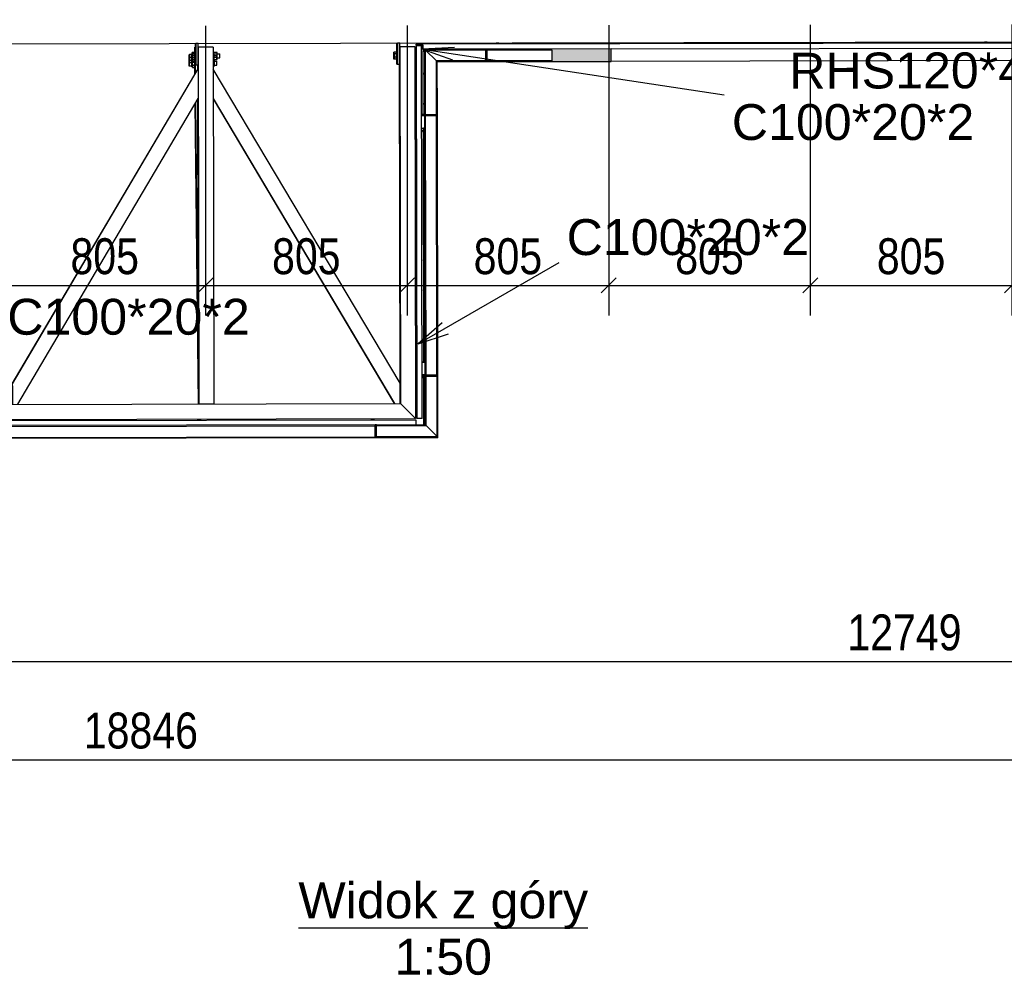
# Model space of a CAD drawing. Header units: millimetres. Extents: x -32861 to 254386, y 0 to 15445.
# Tile 44 of 67: x 151575 to 155506, y 2406 to 6222. Entities that reach past the tile are written whole.
import ezdxf

# ---------------------------------------------------------------- set-up
doc = ezdxf.new("R2010")
doc.units = ezdxf.units.MM
doc.styles.add('Arial', font='ARIAL.TTF', dxfattribs={"height": 0.2})
doc.styles.add('Arial Narrow', font='ARIALN.TTF', dxfattribs={"height": 0.2})

# ---------------------------------------------------------------- blocks, each defined once
blk = doc.blocks.new('Unknown-13 - 21672')
at = {"color": 5}
blk.add_line((152687.9, 2596), (153844.1, 2596), dxfattribs=at)
at = {"color": 5, "style": 'Arial'}
for s, height, p in [('Widok z góry', 143.262, (152687.9, 2633.5)), ('1:50', 143.26, (153071.3, 2408.5))]:
    blk.add_text(s, height=height, dxfattribs=at).set_placement(p)
blk = doc.blocks.new('Bolt-68150 - 21672')
at = {"color": 7}
for p, q in [((153185.4, 4857.2), (153186.5, 4857.2)), ((153185.4, 4854.2), (153185.4, 4857.2)), ((153186.5, 4857.2), (153188.4, 4857.2)), ((153186.5, 4854.2), (153186.5, 4857.2)), ((153185.6, 4791.2), (153185.6, 4794.2)), ((153185.6, 4791.2), (153186.6, 4791.2)), ((153186.6, 4791.2), (153186.6, 4794.2)), ((153186.6, 4791.2), (153188.5, 4791.2))]:
    blk.add_line(p, q, dxfattribs=at)
blk = doc.blocks.new('Part-67808 - 21672')
at = {"color": 7}
for p, q in [((153158.3, 6119.1), (153179.5, 6119.2)), ((153161, 4629.1), (153158.3, 6119.1)), ((153162.3, 4629.1), (153159.5, 6119.1)), ((153182.3, 4629.2), (153179.5, 6119.2)), ((153182.3, 4629.2), (153161, 4629.1))]:
    blk.add_line(p, q, dxfattribs=at)
blk = doc.blocks.new('Part-67657 - 21672')
at = {"color": 7}
for p, q in [((153081.5, 6044), (153081.3, 6129)), ((153092.9, 6129), (153082.9, 6129)), ((153082.9, 6129), (153083, 6044)), ((153093, 6044), (153092.9, 6129)), ((153081.5, 6044), (153093, 6044))]:
    blk.add_line(p, q, dxfattribs=at)
blk = doc.blocks.new('Part-67699 - 21672')
at = {"color": 7}
for p, q in [((152979.1, 4623.8), (152979.1, 4628.8)), ((152980.7, 4628.8), (152990.7, 4628.8)), ((152980.7, 4623.8), (152980.7, 4628.8)), ((152990.7, 4623.8), (152990.7, 4628.8))]:
    blk.add_line(p, q, dxfattribs=at)
blk = doc.blocks.new('Part-68184 - 21672')
at = {"color": 7}
for p, q in [((153186.3, 6008.2), (153191.7, 6008.2)), ((153186.3, 6005.2), (153186.3, 6008.2)), ((153191.7, 6005.2), (153186.3, 6005.2))]:
    blk.add_line(p, q, dxfattribs=at)
blk = doc.blocks.new('Part-67780 - 21672')
at = {"color": 7}
for p, q in [((153180, 5839.2), (153192.1, 5839.2)), ((153192.1, 5839.2), (153192.1, 5789.2)), ((153180.1, 5789.2), (153192.1, 5789.2))]:
    blk.add_line(p, q, dxfattribs=at)
blk = doc.blocks.new('Part-67797 - 21672')
at = {"color": 7}
for p, q in [((153187.2, 5503.2), (153192.7, 5503.2)), ((153187.2, 5500.2), (153187.2, 5503.2)), ((153192.7, 5500.2), (153187.2, 5500.2))]:
    blk.add_line(p, q, dxfattribs=at)
blk = doc.blocks.new('Part-67793 - 21672')
at = {"color": 7}
for p, q in [((153188.1, 5023.2), (153193.6, 5023.2)), ((153188.1, 5020.2), (153188.1, 5023.2)), ((153193.6, 5020.2), (153188.1, 5020.2))]:
    blk.add_line(p, q, dxfattribs=at)
blk = doc.blocks.new('Part-68204 - 21672')
for points in [[(153195.6, 5844.2), (153195.1, 6101.2), (153192.1, 6104.2), (153192.6, 5844.2)], [(153242.6, 5844.3), (153242.2, 6054.3), (153239.2, 6057.3), (153239.6, 5844.3)]]:
    blk.add_hatch(color=6).paths.add_polyline_path(points)
at = {"color": 7}
for p, q in [((153191.6, 6104.2), (153192.1, 6104.2)), ((153191.6, 6104.2), (153192, 5844.2)), ((153192.1, 6104.2), (153195.1, 6101.2)), ((153192.6, 5844.2), (153192.1, 6104.2)), ((153195.6, 5844.2), (153195.1, 6101.2)), ((153195.1, 6100.7), (153238.7, 6057.3)), ((153238.7, 6057.3), (153239.2, 6057.3)), ((153239.1, 5844.3), (153238.7, 6057.3)), ((153239.6, 5844.3), (153239.2, 6057.3)), ((153242.2, 6054.3), (153239.2, 6057.3)), ((153242.6, 5844.3), (153242.2, 6054.3)), ((153192, 5844.2), (153192.6, 5844.2)), ((153195.6, 5844.2), (153192.6, 5844.2)), ((153239.6, 5844.3), (153242.6, 5844.3))]:
    blk.add_line(p, q, dxfattribs=at)
blk = doc.blocks.new('Part-68203 - 21672')
for points in [[(153437, 6104.7), (153192.1, 6104.2), (153195.1, 6101.2), (153437, 6101.7)], [(153437.1, 6057.7), (153239.2, 6057.3), (153242.2, 6054.3), (153437.1, 6054.7)]]:
    blk.add_hatch(color=6).paths.add_polyline_path(points)
at = {"color": 7}
for p, q in [((153191.6, 6104.2), (153192.1, 6104.2)), ((153437, 6104.7), (153192.1, 6104.2)), ((153192.1, 6104.2), (153195.1, 6101.2)), ((153195.1, 6101.2), (153437, 6101.7)), ((153238.7, 6057.3), (153195.1, 6100.7)), ((153436.6, 6057.7), (153436.5, 6101.7)), ((153437, 6101.7), (153437, 6104.7)), ((153239.2, 6057.3), (153238.7, 6057.3)), ((153437.1, 6057.7), (153239.2, 6057.3)), ((153239.2, 6057.3), (153242.2, 6054.3)), ((153242.2, 6054.3), (153437.1, 6054.7)), ((153437.1, 6054.7), (153437.1, 6057.7))]:
    blk.add_line(p, q, dxfattribs=at)
blk = doc.blocks.new('Bolt-67673 - 21672')
at = {"color": 7}
for p, q in [((152251.8, 6059.9), (152252, 6060.8)), ((152251.8, 6047.5), (152251.8, 6059.9)), ((152252, 6060.8), (152252.3, 6060.8)), ((152252, 6060.8), (152252.1, 6049.3)), ((152252.2, 6082.1), (152252.4, 6083)), ((152252.2, 6069.7), (152252.2, 6082.1)), ((152252.3, 6058.2), (152252.2, 6069.7)), ((152252.5, 6059.1), (152252.3, 6058.2)), ((152262.3, 6058.2), (152252.3, 6058.2)), ((152262.4, 6083), (152252.4, 6083)), ((152252.4, 6083), (152252.5, 6071.5)), ((152262.5, 6071.5), (152252.5, 6071.5)), ((152252.5, 6071.5), (152252.5, 6059.1)), ((152262.5, 6059.1), (152252.5, 6059.1)), ((152262.1, 6049.3), (152262, 6058.2)), ((152262.1, 6058.2), (152262.1, 6056.7)), ((152262.1, 6056.7), (152262.1, 6049.4)), ((152262.2, 6083.1), (152262.3, 6085.6)), ((152262.2, 6083), (152262.2, 6083.1)), ((152262.3, 6085.6), (152262.4, 6084.1)), ((152262.3, 6085.6), (152265.3, 6085.6)), ((152262.5, 6059.1), (152262.3, 6058.2)), ((152262.3, 6057.2), (152262.3, 6058.2)), ((152262.4, 6055.6), (152262.3, 6057.2)), ((152262.4, 6084.1), (152262.5, 6078.9)), ((152262.5, 6071.5), (152262.4, 6083)), ((152262.5, 6058.1), (152262.4, 6055.6)), ((152262.4, 6055.6), (152265.4, 6055.7)), ((152262.5, 6078.9), (152262.5, 6071.6)), ((152262.5, 6071.6), (152262.5, 6064)), ((152262.5, 6059.1), (152262.5, 6071.5)), ((152262.5, 6064), (152262.5, 6058.1)), ((152265.1, 6049.4), (152265.1, 6055.7)), ((152265.2, 6086.8), (152265.2, 6088.3)), ((152265.2, 6088.3), (152275.2, 6088.3)), ((152265.2, 6085.6), (152265.2, 6086.8)), ((152265.3, 6088.3), (152265.3, 6086.8)), ((152265.3, 6086.8), (152265.3, 6085.1)), ((152265.4, 6084.1), (152265.3, 6085.6)), ((152265.5, 6078.9), (152265.4, 6084.1)), ((152265.4, 6055.7), (152265.5, 6058.1)), ((152265.4, 6056.4), (152274.9, 6056.4)), ((152265.4, 6054.4), (152265.4, 6055.7)), ((152265.4, 6053), (152265.4, 6054.4)), ((152265.5, 6071.6), (152265.5, 6078.9)), ((152265.5, 6078.6), (152275.3, 6078.6)), ((152265.5, 6064), (152265.5, 6071.6)), ((152265.5, 6066.4), (152265.5, 6064.1)), ((152265.5, 6064.1), (152265.5, 6060.4)), ((152265.5, 6058.1), (152265.5, 6064)), ((152265.5, 6062.6), (152275.4, 6062.7)), ((152265.5, 6060.4), (152265.5, 6057)), ((152265.5, 6057), (152265.5, 6054.4)), ((152265.5, 6054.4), (152265.5, 6053)), ((152274.8, 6062.7), (152274.8, 6062.1)), ((152274.8, 6062.1), (152274.8, 6058.6)), ((152274.8, 6058.6), (152274.8, 6056.4)), ((152274.9, 6057.6), (152274.9, 6057.9)), ((152274.9, 6057.9), (152275, 6057.4)), ((152274.9, 6056.4), (152274.9, 6057.6)), ((152275, 6062), (152275, 6062.7)), ((152275.1, 6045.4), (152275, 6062)), ((152275, 6057.4), (152275, 6055.9)), ((152275, 6055.9), (152275, 6053.7)), ((152275.2, 6086.9), (152275.1, 6084.2)), ((152275.1, 6084.2), (152275.1, 6080.8)), ((152275.1, 6080.8), (152275.1, 6078.6)), ((152275.2, 6088.3), (152275.2, 6086.9)), ((152275.3, 6086.9), (152275.3, 6088.3)), ((152275.3, 6084.2), (152275.3, 6086.9)), ((152275.5, 6067.6), (152275.3, 6084.2)), ((152275.3, 6079.8), (152275.3, 6080.1)), ((152275.3, 6080.1), (152275.4, 6079.5)), ((152275.3, 6078.6), (152275.3, 6079.8)), ((152275.3, 6062.7), (152275.3, 6057)), ((152275.3, 6061.7), (152275.3, 6062.7)), ((152275.4, 6061.1), (152275.3, 6061.7)), ((152275.3, 6057), (152275.4, 6054.4)), ((152275.4, 6079.5), (152275.4, 6078.1)), ((152275.4, 6078.1), (152275.4, 6075.9)), ((152275.4, 6075.9), (152275.5, 6073.2)), ((152275.5, 6067.3), (152275.4, 6064.7)), ((152275.4, 6064.7), (152275.4, 6062.7)), ((152275.4, 6062.7), (152275.4, 6061.5)), ((152275.4, 6061.5), (152275.4, 6061.1)), ((152275.4, 6054.4), (152275.4, 6053)), ((152275.5, 6073.2), (152275.5, 6070.3)), ((152275.5, 6070.3), (152275.5, 6067.3)), ((152275.5, 6064.2), (152275.5, 6067.6)), ((152275.5, 6060.5), (152275.5, 6064.2)), ((152275.5, 6057), (152275.5, 6060.5)), ((152275.5, 6054.4), (152275.5, 6057)), ((152275.5, 6053), (152275.5, 6054.4)), ((152351.4, 6083.2), (152348, 6083.2)), ((152351.5, 6071.7), (152348, 6071.7)), ((152348, 6059.2), (152351.5, 6059.3)), ((152351.3, 6058.4), (152348, 6058.4)), ((152351, 6058.4), (152351.1, 6049.5)), ((152351.1, 6056.6), (152361.9, 6056.6)), ((152351.5, 6059.3), (152351.3, 6058.4)), ((152351.5, 6071.7), (152351.4, 6083.2)), ((152351.4, 6078.8), (152362.3, 6078.8)), ((152351.5, 6059.3), (152351.5, 6071.7)), ((152351.5, 6062.8), (152362.4, 6062.8)), ((152362, 6055.8), (152361.9, 6056.6)), ((152362, 6053), (152362, 6055.8)), ((152362.4, 6078), (152362.3, 6078.8)), ((152362.4, 6075.2), (152362.4, 6078)), ((152362.4, 6071.3), (152362.4, 6075.2)), ((152362.4, 6067.3), (152362.4, 6071.3)), ((152362.4, 6064.1), (152362.4, 6067.3)), ((152362.4, 6062.8), (152362.4, 6064.1)), ((152251.9, 6036), (152251.8, 6047.5)), ((152252.1, 6036.9), (152251.9, 6036)), ((152261.9, 6036), (152251.9, 6036)), ((152262.1, 6049.3), (152252.1, 6049.3)), ((152252.1, 6049.3), (152252.1, 6036.9)), ((152262.1, 6036.9), (152252.1, 6036.9)), ((152262.1, 6036.9), (152261.9, 6036)), ((152261.9, 6035), (152261.9, 6036)), ((152262, 6033.5), (152261.9, 6035)), ((152262.1, 6035.9), (152262, 6033.5)), ((152262, 6033.5), (152265, 6033.5)), ((152262.1, 6049.4), (152262.1, 6041.8)), ((152262.1, 6036.9), (152262.1, 6049.3)), ((152262.1, 6041.8), (152262.1, 6035.9)), ((152265, 6033.5), (152265.1, 6036)), ((152265, 6032.2), (152265, 6033.5)), ((152265, 6030.8), (152265, 6032.2)), ((152265.1, 6041.8), (152265.1, 6049.4)), ((152265.1, 6044.2), (152265.2, 6042)), ((152265.1, 6036), (152265.1, 6041.8)), ((152265.1, 6040.4), (152275, 6040.5)), ((152265.2, 6034.8), (152265.1, 6032.2)), ((152265.1, 6032.2), (152265.1, 6030.8)), ((152265.1, 6030.8), (152275.1, 6030.8)), ((152265.2, 6042), (152265.2, 6038.2)), ((152265.2, 6038.2), (152265.2, 6034.8)), ((152265.5, 6053), (152275.5, 6053)), ((152274.9, 6040.5), (152275, 6034.9)), ((152274.9, 6039.5), (152274.9, 6040.5)), ((152275, 6039), (152274.9, 6039.5)), ((152275, 6053.7), (152275.1, 6051)), ((152275.1, 6042.6), (152275, 6040.5)), ((152275, 6040.5), (152275, 6039.3)), ((152275, 6039.3), (152275, 6039)), ((152275, 6034.9), (152275, 6032.2)), ((152275, 6032.2), (152275, 6030.8)), ((152275.1, 6051), (152275.1, 6048.1)), ((152275.1, 6048.1), (152275.1, 6045.2)), ((152275.2, 6042), (152275.1, 6045.4)), ((152275.1, 6045.2), (152275.1, 6042.6)), ((152275.1, 6032.2), (152275.2, 6034.8)), ((152275.1, 6030.8), (152275.1, 6032.2)), ((152275.2, 6038.3), (152275.2, 6042)), ((152275.2, 6034.8), (152275.2, 6038.3)), ((152348.1, 6049.5), (152351.1, 6049.5)), ((152348.1, 6037.1), (152351.1, 6037.1)), ((152350.9, 6036.2), (152348.1, 6036.2)), ((152351.1, 6037.1), (152350.9, 6036.2)), ((152351.1, 6049.5), (152351.1, 6037.1)), ((152351.1, 6040.6), (152362, 6040.6)), ((152362.1, 6049.1), (152362, 6053)), ((152362, 6045.1), (152362.1, 6049.1)), ((152362, 6042), (152362, 6045.1)), ((152362, 6040.6), (152362, 6042))]:
    blk.add_line(p, q, dxfattribs=at)
blk = doc.blocks.new('Part-67634 - 21672')
at = {"color": 7}
for p, q in [((150740.7, 4684.6), (150680.9, 4624.5)), ((150740.7, 4684.6), (153095.5, 4689)), ((153095.5, 4689), (153155.6, 4629.1)), ((150680.9, 4624.5), (150679.3, 4624.5)), ((150680.9, 4624.5), (153155.6, 4629.1))]:
    blk.add_line(p, q, dxfattribs=at)
blk = doc.blocks.new('Part-67779 - 21672')
at = {"color": 7}
for p, q in [((153181.9, 4854.2), (153193.9, 4854.2)), ((153193.9, 4854.2), (153194, 4804.2)), ((153182, 4804.2), (153194, 4804.2))]:
    blk.add_line(p, q, dxfattribs=at)
blk = doc.blocks.new('Part-23241 - 21672')
at = {"color": 7}
blk.add_line((148761.7, 6120.9), (161401.8, 6144.5), dxfattribs=at)
blk = doc.blocks.new('Bolt-67783 - 21672')
at = {"color": 7}
for p, q in [((153183.7, 5776.2), (153183.7, 5779.2)), ((153184.8, 5776.2), (153184.8, 5779.2)), ((153183.7, 5776.2), (153184.8, 5776.2)), ((153184.8, 5776.2), (153186.7, 5776.2))]:
    blk.add_line(p, q, dxfattribs=at)
blk = doc.blocks.new('Part-67643 - 21672')
at = {"color": 7}
for p, q in [((151545.5, 4767.6), (152287, 6025.7)), ((151546.1, 4767.4), (152287.7, 6025.7)), ((152287, 6025.7), (152287.7, 6025.7)), ((152287.7, 6025.7), (152288, 5907.9)), ((151567.9, 4686.2), (152288, 5907.9)), ((151545.5, 4767.4), (151546.1, 4767.4)), ((151545.5, 4759.5), (151546.1, 4759.5)), ((151546.3, 4686.1), (151546.1, 4767.4)), ((151546.1, 4759.5), (151546.2, 4686.1))]:
    blk.add_line(p, q, dxfattribs=at)
blk = doc.blocks.new('Part-67798 - 21672')
at = {"color": 7}
for p, q in [((153187, 5623.2), (153192.5, 5623.2)), ((153187, 5620.2), (153187, 5623.2)), ((153192.5, 5620.2), (153187, 5620.2))]:
    blk.add_line(p, q, dxfattribs=at)
blk = doc.blocks.new('Part-67122 - 21672')
at = {"color": 7}
for p, q in [((153476.2, 6124.7), (153476.2, 6129.7)), ((153477.7, 6129.7), (153487.7, 6129.8)), ((153477.7, 6124.7), (153477.7, 6129.7)), ((153487.7, 6124.8), (153487.7, 6129.8))]:
    blk.add_line(p, q, dxfattribs=at)
blk = doc.blocks.new('Part-67787 - 21672')
at = {"color": 7}
for p, q in [((153186.1, 6099.2), (153186.1, 6099.2)), ((153186.1, 6099.2), (153191.6, 6093.7)), ((153186.5, 5844.2), (153186.1, 6099.2)), ((153186.6, 5844.2), (153186.1, 6099.2))]:
    blk.add_line(p, q, dxfattribs=at)
blk = doc.blocks.new('Part-68229 - 21672')
blk.add_hatch(color=6).paths.add_polyline_path([(153244.5, 4804.3), (153194.5, 4804.2), (153194.5, 4799.2), (153244.5, 4799.3)])
at = {"color": 7}
for p, q in [((153194.5, 4804.2), (153182.8, 4804.2)), ((153182.8, 4804.2), (153182.9, 4799.2)), ((153182.9, 4799.2), (153194.5, 4799.2)), ((153194.5, 4804.2), (153244.5, 4804.3)), ((153194.5, 4799.2), (153194.5, 4804.2)), ((153194.5, 4799.2), (153244.5, 4799.3)), ((153244.5, 4799.3), (153244.5, 4804.3))]:
    blk.add_line(p, q, dxfattribs=at)
blk = doc.blocks.new('Part-67197 - 21672')
blk.add_hatch(color=6).paths.add_polyline_path([(153442, 6104.7), (153437, 6104.7), (153437.1, 6054.7), (153442.1, 6054.7)])
at = {"color": 7}
for p, q in [((153442, 6104.7), (153437, 6104.7)), ((153437, 6104.7), (153437.1, 6054.7)), ((153442.1, 6054.7), (153442, 6104.7)), ((153437.1, 6054.7), (153442.1, 6054.7))]:
    blk.add_line(p, q, dxfattribs=at)
blk = doc.blocks.new('Part-68175 - 21672')
at = {"color": 7}
for p, q in [((153188.8, 4638.2), (153194.3, 4638.2)), ((153188.8, 4635.2), (153188.8, 4638.2)), ((153194.3, 4635.2), (153188.8, 4635.2))]:
    blk.add_line(p, q, dxfattribs=at)
blk = doc.blocks.new('Part-67125 - 21672')
at = {"color": 7}
for p, q in [((154451.1, 6126.6), (154451.1, 6131.6)), ((154452.6, 6131.6), (154462.6, 6131.6)), ((154452.6, 6126.6), (154452.6, 6131.6)), ((154462.6, 6126.6), (154462.6, 6131.6))]:
    blk.add_line(p, q, dxfattribs=at)
blk = doc.blocks.new('Part-67196 - 21672')
blk.add_hatch(color=6).paths.add_polyline_path([(153936.3, 6105.6), (153442, 6104.7), (153442, 6101.7), (153700.3, 6102.2), (153700.4, 6058.2), (153442.1, 6057.7), (153442.1, 6054.7), (153936.4, 6055.6)])
at = {"color": 7}
for p, q in [((153936.3, 6105.6), (153442, 6104.7)), ((153442, 6104.7), (153442, 6101.7)), ((153442, 6101.7), (153700.3, 6102.2)), ((153700.3, 6102.2), (153700.4, 6058.2)), ((153936.3, 6105.6), (157391.7, 6112)), ((153936.4, 6055.6), (153936.3, 6105.6)), ((153700.4, 6058.2), (153442.1, 6057.7)), ((153442.1, 6054.7), (153442.1, 6057.7)), ((153442.1, 6054.7), (153936.4, 6055.6)), ((157391.8, 6062), (153936.4, 6055.6))]:
    blk.add_line(p, q, dxfattribs=at)
blk = doc.blocks.new('Part-67641 - 21672')
at = {"color": 7}
for p, q in [((152276.4, 6112.5), (152273.8, 6112.5)), ((152274.9, 6005.3), (152273.8, 6112.5)), ((152276.4, 6007.9), (152275.4, 6112.5)), ((152288.6, 4687.5), (152276.2, 5887.9)), ((152288.9, 4807.8), (152277.7, 5890.5)), ((152289.1, 4687.5), (152288.9, 4807.8))]:
    blk.add_line(p, q, dxfattribs=at)
blk = doc.blocks.new('Bolt-67658 - 21672')
at = {"color": 7}
for p, q in [((153078.7, 6092.8), (153078.8, 6094)), ((153078.8, 6094), (153078.8, 6092.8)), ((153082.5, 6094), (153078.8, 6094)), ((153079.5, 6092.9), (153079.5, 6094)), ((153079.5, 6094), (153079.6, 6092)), ((153081.7, 6097.8), (153081.8, 6098.5)), ((153081.7, 6095.7), (153081.7, 6097.8)), ((153081.7, 6094), (153081.7, 6095.7)), ((153081.8, 6098.5), (153081.8, 6097.8)), ((153081.8, 6097.8), (153081.9, 6095.7)), ((153081.9, 6095.7), (153081.9, 6094)), ((153082.4, 6094), (153082.5, 6095.7)), ((153082.5, 6097.8), (153082.5, 6098.5)), ((153082.5, 6098.5), (153082.6, 6097.8)), ((153082.5, 6095.7), (153082.5, 6097.8)), ((153082.6, 6092), (153082.5, 6094)), ((153082.6, 6097.8), (153082.6, 6095.7)), ((153082.6, 6095.7), (153082.7, 6092.6)), ((153152.9, 6094.1), (153155.5, 6094.1)), ((153155.6, 6092.1), (153155.5, 6094.1)), ((153068.6, 6085.9), (153068.8, 6092.8)), ((153068.7, 6072), (153068.6, 6085.9)), ((153068.8, 6065.1), (153068.7, 6072)), ((153079.5, 6092.9), (153068.8, 6092.8)), ((153068.8, 6092.8), (153068.9, 6085.9)), ((153069, 6072), (153068.8, 6065.1)), ((153069.6, 6065.1), (153068.8, 6065.1)), ((153068.9, 6085.9), (153069.4, 6085.9)), ((153068.9, 6085.9), (153069, 6072)), ((153069, 6072), (153069.4, 6072)), ((153069.4, 6085.9), (153069.5, 6092.8)), ((153069.4, 6072), (153069.4, 6085.9)), ((153069.6, 6065.1), (153069.4, 6072)), ((153069.5, 6092.8), (153069.7, 6085.9)), ((153069.7, 6072), (153069.6, 6065.1)), ((153079.6, 6065.1), (153069.6, 6065.1)), ((153079.7, 6085.9), (153069.7, 6085.9)), ((153069.7, 6085.9), (153069.7, 6072)), ((153079.7, 6072.1), (153069.7, 6072)), ((153078.8, 6064), (153078.8, 6065.1)), ((153078.8, 6064), (153078.9, 6065.1)), ((153078.8, 6064), (153079.6, 6064)), ((153079.7, 6085.9), (153079.5, 6092.9)), ((153079.6, 6064), (153079.5, 6065.1)), ((153079.6, 6092), (153079.7, 6086.5)), ((153079.6, 6065.1), (153079.7, 6072.1)), ((153079.7, 6066), (153079.6, 6064)), ((153079.6, 6064), (153082.6, 6064)), ((153079.7, 6086.5), (153079.8, 6079)), ((153079.7, 6072.1), (153079.7, 6085.9)), ((153079.8, 6079), (153079.7, 6071.5)), ((153079.7, 6071.5), (153079.7, 6066)), ((153081.8, 6062.3), (153081.7, 6064)), ((153081.8, 6060.2), (153081.8, 6062.3)), ((153081.9, 6060.2), (153081.8, 6059.5)), ((153081.8, 6059.5), (153081.8, 6060.2)), ((153081.9, 6064), (153081.9, 6062.3)), ((153081.9, 6062.3), (153081.9, 6060.2)), ((153082.5, 6062.3), (153082.5, 6064)), ((153082.6, 6060.2), (153082.5, 6062.3)), ((153082.7, 6086.5), (153082.6, 6092)), ((153082.6, 6064), (153082.7, 6066)), ((153082.7, 6062.3), (153082.6, 6060.2)), ((153082.6, 6060.2), (153082.6, 6059.5)), ((153082.6, 6059.5), (153082.6, 6060.2)), ((153082.7, 6092.6), (153082.7, 6090.2)), ((153082.8, 6079), (153082.7, 6086.5)), ((153082.7, 6071.5), (153082.8, 6079)), ((153082.7, 6066), (153082.7, 6071.5)), ((153082.7, 6067.8), (153082.7, 6065.4)), ((153082.7, 6065.4), (153082.7, 6062.3)), ((153153, 6064.1), (153155.6, 6064.1)), ((153155.6, 6093), (153158.3, 6093)), ((153155.7, 6086.6), (153155.6, 6092.1)), ((153155.6, 6064.1), (153155.7, 6066.1)), ((153155.6, 6065.3), (153158.4, 6065.3)), ((153155.8, 6079.1), (153155.7, 6086.6)), ((153155.7, 6086.1), (153158.3, 6086.1)), ((153155.7, 6071.6), (153155.8, 6079.1)), ((153155.7, 6072.2), (153158.3, 6072.2)), ((153155.7, 6066.1), (153155.7, 6071.6)), ((153179.6, 6083.2), (153179.6, 6086.1)), ((153179.7, 6079.2), (153179.6, 6083.2)), ((153179.6, 6072.3), (153179.7, 6075.2)), ((153179.7, 6075.2), (153179.7, 6079.2))]:
    blk.add_line(p, q, dxfattribs=at)
blk = doc.blocks.new('Part-67610 - 21672')
at = {"color": 7}
for p, q in [((152347.9, 6112.6), (152287.9, 6112.5)), ((152287.9, 6112.5), (152290.6, 4687.5)), ((152347.9, 6112.6), (152350.6, 4687.6)), ((152286.6, 6025.1), (152286.6, 6042.5)), ((152289.1, 4687.5), (152286.8, 5906)), ((152350.6, 4687.6), (152290.6, 4687.5))]:
    blk.add_line(p, q, dxfattribs=at)
blk = doc.blocks.new('Part-67632 - 21672')
at = {"color": 7}
for p, q in [((157379.1, 6132), (153158.1, 6124.1)), ((153158.1, 6122.1), (153158.1, 6124.1)), ((153158.1, 6122.1), (153184.5, 6122.2)), ((153159.4, 6122.1), (153159.4, 6124.1)), ((153183.2, 6122.2), (153183.3, 6104.2)), ((153183.3, 6104.2), (153183.3, 6122.2)), ((153183.3, 6104.2), (153184.5, 6104.2)), ((153184.5, 6122.2), (153184.5, 6104.2)), ((153184.5, 6104.2), (153184.5, 6122.2)), ((153191.6, 6104.2), (153184.5, 6104.2))]:
    blk.add_line(p, q, dxfattribs=at)
blk = doc.blocks.new('Part-67633 - 21672')
at = {"color": 7}
for p, q in [((153152.9, 6114.1), (153092.9, 6114)), ((153092.9, 6114), (153095.5, 4689)), ((153152.9, 6114.1), (153155.6, 4629.1)), ((153093.9, 4770.5), (153091.5, 6044)), ((153155.6, 4629.1), (153095.5, 4689))]:
    blk.add_line(p, q, dxfattribs=at)
blk = doc.blocks.new('Part-67644 - 21672')
at = {"color": 7}
for p, q in [((153094, 4770.3), (152348.1, 6025.2)), ((153072.5, 4689), (152348.3, 5907.4)), ((153071.8, 4689), (152348.3, 5906.1)), ((153094.2, 4689), (153094, 4770.3))]:
    blk.add_line(p, q, dxfattribs=at)
blk = doc.blocks.new('Part-67660 - 21672')
at = {"color": 7}
for p, q in [((152276.6, 6042.5), (152276.4, 6127.5)), ((152287.9, 6127.5), (152277.9, 6127.5)), ((152277.9, 6127.5), (152278.1, 6042.5)), ((152288.1, 6042.5), (152287.9, 6127.5)), ((152276.6, 6042.5), (152288.1, 6042.5))]:
    blk.add_line(p, q, dxfattribs=at)
blk = doc.blocks.new('Bolt-67661 - 21672')
at = {"color": 7}
for p, q in [((152276.7, 6092.5), (152276.8, 6094.2)), ((152276.8, 6096.3), (152276.8, 6097)), ((152276.8, 6097), (152276.9, 6096.3)), ((152276.8, 6094.2), (152276.8, 6096.3)), ((152276.9, 6096.3), (152276.9, 6094.2)), ((152276.9, 6094.2), (152276.9, 6092.5)), ((152277.5, 6094.2), (152277.6, 6096.3)), ((152277.5, 6092.5), (152277.5, 6094.2)), ((152277.6, 6096.3), (152277.6, 6097)), ((152277.6, 6097), (152277.6, 6096.3)), ((152277.6, 6096.3), (152277.7, 6094.2)), ((152277.7, 6094.2), (152277.7, 6091.1)), ((152263.7, 6084.4), (152263.8, 6091.3)), ((152263.7, 6070.5), (152263.7, 6084.4)), ((152263.9, 6063.6), (152263.7, 6070.5)), ((152274.6, 6091.4), (152263.8, 6091.3)), ((152263.8, 6091.3), (152264, 6084.4)), ((152264, 6070.5), (152263.9, 6063.6)), ((152264.7, 6063.6), (152263.9, 6063.6)), ((152264, 6084.4), (152264.5, 6084.4)), ((152264, 6084.4), (152264, 6070.5)), ((152264, 6070.5), (152264.5, 6070.5)), ((152264.5, 6084.4), (152264.6, 6091.3)), ((152264.5, 6070.5), (152264.5, 6084.4)), ((152264.7, 6063.6), (152264.5, 6070.5)), ((152264.6, 6091.3), (152264.8, 6084.4)), ((152264.8, 6070.5), (152264.7, 6063.6)), ((152274.7, 6063.6), (152264.7, 6063.6)), ((152274.8, 6084.4), (152264.8, 6084.4)), ((152264.8, 6084.4), (152264.8, 6070.5)), ((152274.8, 6070.6), (152264.8, 6070.5)), ((152273.8, 6091.3), (152273.8, 6092.5)), ((152273.8, 6092.5), (152273.9, 6091.3)), ((152277.6, 6092.5), (152273.8, 6092.5)), ((152273.9, 6062.5), (152273.8, 6063.6)), ((152273.9, 6062.5), (152274, 6063.6)), ((152273.9, 6062.5), (152274.7, 6062.5)), ((152274.6, 6091.4), (152274.6, 6092.5)), ((152274.6, 6092.5), (152274.7, 6090.5)), ((152274.8, 6084.4), (152274.6, 6091.4)), ((152274.7, 6062.5), (152274.6, 6063.6)), ((152274.7, 6090.5), (152274.8, 6085)), ((152274.7, 6063.6), (152274.8, 6070.6)), ((152274.8, 6064.5), (152274.7, 6062.5)), ((152274.7, 6062.5), (152277.7, 6062.5)), ((152274.8, 6085), (152274.8, 6077.5)), ((152274.8, 6070.6), (152274.8, 6084.4)), ((152274.8, 6077.5), (152274.8, 6070)), ((152274.8, 6070), (152274.8, 6064.5)), ((152276.8, 6060.8), (152276.8, 6062.5)), ((152276.9, 6058.7), (152276.8, 6060.8)), ((152277, 6058.7), (152276.9, 6058)), ((152276.9, 6058), (152276.9, 6058.7)), ((152277, 6062.5), (152277, 6060.8)), ((152277, 6060.8), (152277, 6058.7)), ((152277.7, 6090.5), (152277.6, 6092.5)), ((152277.6, 6060.8), (152277.6, 6062.5)), ((152277.6, 6058.7), (152277.6, 6060.8)), ((152277.7, 6058), (152277.6, 6058.7)), ((152277.7, 6091.1), (152277.7, 6088.7)), ((152277.8, 6085), (152277.7, 6090.5)), ((152277.7, 6062.5), (152277.8, 6064.5)), ((152277.8, 6060.8), (152277.7, 6058.7)), ((152277.7, 6058.7), (152277.7, 6058)), ((152277.8, 6077.5), (152277.8, 6085)), ((152277.8, 6070), (152277.8, 6077.5)), ((152277.8, 6064.5), (152277.8, 6070)), ((152277.8, 6066.3), (152277.8, 6063.9)), ((152277.8, 6063.9), (152277.8, 6060.8)), ((152348, 6092.6), (152350.6, 6092.6)), ((152348, 6062.6), (152350.7, 6062.6)), ((152350.7, 6090.6), (152350.6, 6092.6)), ((152363.6, 6091.5), (152350.7, 6091.5)), ((152350.8, 6085.1), (152350.7, 6090.6)), ((152350.7, 6064.6), (152350.8, 6070.1)), ((152350.7, 6062.6), (152350.7, 6064.6)), ((152350.7, 6063.8), (152363.7, 6063.8)), ((152350.8, 6077.6), (152350.8, 6085.1)), ((152363.8, 6084.6), (152350.8, 6084.6)), ((152350.8, 6070.1), (152350.8, 6077.6)), ((152363.8, 6070.7), (152350.8, 6070.7)), ((152363.8, 6084.6), (152363.6, 6091.5)), ((152363.7, 6085.7), (152374.6, 6085.7)), ((152363.7, 6063.8), (152363.8, 6070.7)), ((152363.8, 6070.7), (152363.8, 6084.6)), ((152363.8, 6069.7), (152374.6, 6069.7)), ((152374.7, 6084.6), (152374.6, 6085.7)), ((152374.6, 6069.7), (152374.7, 6070.8)), ((152374.7, 6081.7), (152374.7, 6084.6)), ((152374.7, 6077.7), (152374.7, 6081.7)), ((152374.7, 6073.7), (152374.7, 6077.7)), ((152374.7, 6070.8), (152374.7, 6073.7))]:
    blk.add_line(p, q, dxfattribs=at)
blk = doc.blocks.new('Part-67696 - 21672')
at = {"color": 7}
for p, q in [((151595.3, 4621.2), (151595.3, 4626.2)), ((151596.8, 4626.2), (151606.8, 4626.2)), ((151596.8, 4621.2), (151596.8, 4626.2)), ((151606.8, 4621.2), (151606.8, 4626.2))]:
    blk.add_line(p, q, dxfattribs=at)
blk = doc.blocks.new('Part-67782 - 21672')
at = {"color": 7}
for p, q in [((153153.5, 5789.1), (153153.5, 5779.1)), ((153153.5, 5789.1), (153158.9, 5789.1)), ((153153.5, 5779.1), (153158.9, 5779.1)), ((153180.2, 5779.2), (153186.7, 5779.2))]:
    blk.add_line(p, q, dxfattribs=at)
blk = doc.blocks.new('Part-67784 - 21672')
for points in [[(153197.9, 4601.2), (153197.5, 4799.2), (153194.5, 4799.2), (153194.9, 4604.2)], [(153245, 4554.3), (153244.5, 4799.3), (153241.5, 4799.3), (153242, 4557.3)]]:
    blk.add_hatch(color=6).paths.add_polyline_path(points)
at = {"color": 7}
for p, q in [((153194, 4799.2), (153194.5, 4799.2)), ((153194.4, 4604.2), (153194, 4799.2)), ((153194.5, 4799.2), (153197.5, 4799.2)), ((153194.9, 4604.2), (153194.5, 4799.2)), ((153197.9, 4601.2), (153197.5, 4799.2)), ((153241, 4799.3), (153241.5, 4557.3)), ((153242, 4557.3), (153241.5, 4799.3)), ((153244.5, 4799.3), (153241.5, 4799.3)), ((153245, 4554.3), (153244.5, 4799.3)), ((153197.9, 4601.2), (153194.9, 4604.2)), ((153241.5, 4557.3), (153197.4, 4601.2)), ((153242, 4557.3), (153245, 4554.3))]:
    blk.add_line(p, q, dxfattribs=at)
blk = doc.blocks.new('Part-67785 - 21672')
at = {"color": 7}
blk.add_line((153188.9, 4604.2), (153188.5, 4799.2), dxfattribs=at)
blk.add_line((153188.9, 4604.2), (153188.5, 4799.2), dxfattribs=at)
blk = doc.blocks.new('Part-67786 - 21672')
at = {"color": 7}
for p, q in [((153186.6, 5788.7), (153188.4, 4854.7)), ((153186.7, 5788.7), (153186.6, 5788.7)), ((153188.4, 4854.7), (153186.7, 5788.7)), ((153186.7, 5788.7), (153192.2, 5788.7)), ((153188.4, 4854.7), (153188.4, 4854.7)), ((153188.4, 4854.7), (153193.9, 4854.7))]:
    blk.add_line(p, q, dxfattribs=at)
blk = doc.blocks.new('Part-67792 - 21672')
at = {"color": 7}
for p, q in [((153188.3, 4903.2), (153193.8, 4903.2)), ((153188.3, 4900.2), (153188.3, 4903.2)), ((153193.8, 4900.2), (153188.3, 4900.2))]:
    blk.add_line(p, q, dxfattribs=at)
blk = doc.blocks.new('Part-67794 - 21672')
at = {"color": 7}
for p, q in [((153187.9, 5143.2), (153193.4, 5143.2)), ((153187.9, 5140.2), (153187.9, 5143.2)), ((153193.4, 5140.2), (153187.9, 5140.2))]:
    blk.add_line(p, q, dxfattribs=at)
blk = doc.blocks.new('Part-67795 - 21672')
at = {"color": 7}
for p, q in [((153187.7, 5263.2), (153193.1, 5263.2)), ((153187.7, 5260.2), (153187.7, 5263.2)), ((153193.1, 5260.2), (153187.7, 5260.2))]:
    blk.add_line(p, q, dxfattribs=at)
blk = doc.blocks.new('Part-67796 - 21672')
at = {"color": 7}
for p, q in [((153187.4, 5383.2), (153192.9, 5383.2)), ((153187.4, 5380.2), (153187.4, 5383.2)), ((153192.9, 5380.2), (153187.4, 5380.2))]:
    blk.add_line(p, q, dxfattribs=at)
blk = doc.blocks.new('Part-67799 - 21672')
at = {"color": 7}
for p, q in [((153186.8, 5743.2), (153192.2, 5743.2)), ((153186.8, 5740.2), (153186.8, 5743.2)), ((153192.2, 5740.2), (153186.8, 5740.2))]:
    blk.add_line(p, q, dxfattribs=at)
blk = doc.blocks.new('Part-67826 - 21672')
at = {"color": 7}
for p, q in [((155426, 6128.4), (155426, 6133.4)), ((155427.6, 6133.4), (155437.6, 6133.4)), ((155427.6, 6128.4), (155427.6, 6133.4)), ((155437.6, 6128.4), (155437.6, 6133.4))]:
    blk.add_line(p, q, dxfattribs=at)
blk = doc.blocks.new('Part-68134 - 21672')
for points in [[(153197.9, 4601.2), (153194.9, 4604.2), (152999.9, 4603.8), (152999.9, 4600.8)], [(153245, 4554.3), (153242, 4557.3), (152999.9, 4556.8), (153000, 4553.8)]]:
    blk.add_hatch(color=6).paths.add_polyline_path(points)
at = {"color": 7}
for p, q in [((152999.9, 4603.8), (153194.9, 4604.2)), ((152999.9, 4603.8), (152999.9, 4600.8)), ((152999.9, 4600.8), (153197.9, 4601.2)), ((153194.9, 4604.2), (153197.9, 4601.2)), ((153197.4, 4601.2), (153241.5, 4557.3)), ((153242, 4557.3), (152999.9, 4556.8)), ((152999.9, 4556.8), (153000, 4553.8)), ((153000, 4553.8), (153245, 4554.3)), ((153245, 4554.3), (153242, 4557.3))]:
    blk.add_line(p, q, dxfattribs=at)
blk = doc.blocks.new('Part-68135 - 21672')
for points in [[(153197.5, 4804.2), (153195.6, 5839.2), (153192.6, 5839.2), (153194.5, 4804.2)], [(153244.5, 4804.3), (153242.6, 5839.3), (153239.6, 5839.3), (153241.5, 4804.3)]]:
    blk.add_hatch(color=6).paths.add_polyline_path(points)
at = {"color": 7}
for p, q in [((153192.1, 5839.2), (153192.6, 5839.2)), ((153192.1, 5839.2), (153194, 4804.2)), ((153192.6, 5839.2), (153195.6, 5839.2)), ((153194.5, 4804.2), (153192.6, 5839.2)), ((153197.5, 4804.2), (153195.6, 5839.2)), ((153241, 4804.3), (153239.1, 5839.3)), ((153241.5, 4804.3), (153239.6, 5839.3)), ((153242.6, 5839.3), (153239.6, 5839.3)), ((153244.5, 4804.3), (153242.6, 5839.3)), ((153194, 4804.2), (153194.5, 4804.2)), ((153197.5, 4804.2), (153194.5, 4804.2)), ((153241.5, 4804.3), (153244.5, 4804.3))]:
    blk.add_line(p, q, dxfattribs=at)
blk = doc.blocks.new('Part-68149 - 21672')
at = {"color": 7}
for p, q in [((153155.3, 4804.1), (153155.3, 4794.1)), ((153155.3, 4804.1), (153160.7, 4804.1)), ((153155.3, 4794.1), (153160.7, 4794.1)), ((153182, 4794.2), (153188.5, 4794.2))]:
    blk.add_line(p, q, dxfattribs=at)
blk = doc.blocks.new('Part-68176 - 21672')
at = {"color": 7}
for p, q in [((153188.6, 4758.2), (153194.1, 4758.2)), ((153188.6, 4755.2), (153188.6, 4758.2)), ((153194.1, 4755.2), (153188.6, 4755.2))]:
    blk.add_line(p, q, dxfattribs=at)
blk = doc.blocks.new('Part-68183 - 21672')
at = {"color": 7}
for p, q in [((153186.5, 5888.2), (153192, 5888.2)), ((153186.5, 5885.2), (153186.5, 5888.2)), ((153192, 5885.2), (153186.5, 5885.2))]:
    blk.add_line(p, q, dxfattribs=at)
blk = doc.blocks.new('Part-68189 - 21672')
at = {"color": 7}
for p, q in [((153191.6, 6099.2), (153186.1, 6099.2)), ((153186.1, 6099.2), (153191.6, 6093.7))]:
    blk.add_line(p, q, dxfattribs=at)
blk = doc.blocks.new('Part-68206 - 21672')
blk.add_hatch(color=6).paths.add_polyline_path([(153242.6, 5844.3), (153192.6, 5844.2), (153192.6, 5839.2), (153242.6, 5839.3)])
at = {"color": 7}
for p, q in [((153192.6, 5844.2), (153180.9, 5844.2)), ((153180.9, 5844.2), (153180.9, 5839.2)), ((153180.9, 5839.2), (153192.6, 5839.2)), ((153192.6, 5844.2), (153242.6, 5844.3)), ((153192.6, 5839.2), (153192.6, 5844.2)), ((153192.6, 5839.2), (153242.6, 5839.3)), ((153242.6, 5839.3), (153242.6, 5844.3))]:
    blk.add_line(p, q, dxfattribs=at)
blk = doc.blocks.new('Part-68222 - 21672')
blk.add_hatch(color=6).paths.add_polyline_path([(152999.9, 4603.8), (152994.9, 4603.8), (152995, 4553.8), (153000, 4553.8)])
at = {"color": 7}
for p, q in [((152999.9, 4603.8), (152994.9, 4603.8)), ((152994.9, 4603.8), (152995, 4553.8)), ((153000, 4553.8), (152999.9, 4603.8)), ((152995, 4553.8), (153000, 4553.8))]:
    blk.add_line(p, q, dxfattribs=at)
blk = doc.blocks.new('Part-105332 - 21672')
at = {"color": 7}
for p, q in [((150680.8, 4599.5), (150680.7, 4619.5)), ((150682, 4619.5), (150680.7, 4619.5)), ((150680.8, 4599.5), (150680.8, 4617.5)), ((150680.8, 4617.5), (150682, 4617.5)), ((150682, 4619.5), (153157.3, 4624.1)), ((150682.1, 4599.5), (150682, 4619.5)), ((150682, 4617.5), (150682, 4599.5)), ((153157.3, 4624.1), (153157.3, 4604.1))]:
    blk.add_line(p, q, dxfattribs=at)
blk = doc.blocks.new('Part-105479 - 21672')
at = {"color": 7}
for p, q in [((152286.2, 4622.5), (152286.2, 4627.5)), ((152287.7, 4627.5), (152297.7, 4627.5)), ((152287.7, 4622.5), (152287.7, 4627.5)), ((152297.7, 4622.5), (152297.7, 4627.5))]:
    blk.add_line(p, q, dxfattribs=at)
blk = doc.blocks.new('Part-105458 - 21672')
for points in [[(152994.9, 4603.8), (150869.7, 4599.9), (150869.7, 4596.9), (152994.9, 4600.8)], [(152994.9, 4556.8), (150869.8, 4552.9), (150869.8, 4549.9), (152995, 4553.8)]]:
    blk.add_hatch(color=6).paths.add_polyline_path(points)
at = {"color": 7}
for p, q in [((152994.9, 4603.8), (150869.7, 4599.9)), ((150869.7, 4596.9), (152994.9, 4600.8)), ((150869.7, 4599.9), (150869.7, 4596.9)), ((152994.5, 4556.8), (152994.4, 4600.8)), ((152994.9, 4600.8), (152994.9, 4603.8)), ((150869.8, 4552.9), (152994.9, 4556.8)), ((150869.8, 4549.9), (152995, 4553.8)), ((150869.8, 4552.9), (150869.8, 4549.9)), ((152994.9, 4556.8), (152995, 4553.8))]:
    blk.add_line(p, q, dxfattribs=at)
blk = doc.blocks.new('StraightDimension-25661 - 21672')
at = {"color": 174}
blk.add_line((142636, 3266.9), (161481.9, 3266.9), dxfattribs=at)
at = {"color": 30, "style": 'Arial Narrow'}
blk.add_text('18846', height=143.16, dxfattribs=at).set_placement((151830.9, 3311.9))
blk = doc.blocks.new('StraightDimension-25694 - 21672')
at = {"color": 174}
for p, q in [((154731.7, 6202.1), (154731.7, 5041.1)), ((155536.7, 6203.6), (155536.7, 5041.1)), ((154761.7, 5191.1), (154701.7, 5131.1)), ((155506.7, 5131.1), (155566.7, 5191.1)), ((154731.7, 5161.1), (155536.7, 5161.1))]:
    blk.add_line(p, q, dxfattribs=at)
at = {"color": 30, "style": 'Arial Narrow'}
blk.add_text('805', height=143.16, dxfattribs=at).set_placement((154997.4, 5206.1))
blk = doc.blocks.new('StraightDimension-25652 - 21672')
at = {"color": 174}
blk.add_line((148733.3, 3658.9), (161481.9, 3658.9), dxfattribs=at)
at = {"color": 30, "style": 'Arial Narrow'}
blk.add_text('12749', height=143.16, dxfattribs=at).set_placement((154879.6, 3703.9))
blk = doc.blocks.new('StraightDimension-25690 - 21672')
at = {"color": 174}
for p, q in [((151512, 6196.1), (151512, 5041.1)), ((152316.9, 6197.6), (152316.9, 5041.1)), ((151542, 5191.1), (151482, 5131.1)), ((152286.9, 5131.1), (152346.9, 5191.1)), ((151512, 5161.1), (152316.9, 5161.1))]:
    blk.add_line(p, q, dxfattribs=at)
at = {"color": 30, "style": 'Arial Narrow'}
blk.add_text('805', height=143.16, dxfattribs=at).set_placement((151777.7, 5206.1))
blk = doc.blocks.new('StraightDimension-25691 - 21672')
at = {"color": 174}
for p, q in [((152316.9, 6197.6), (152316.9, 5041.1)), ((153121.9, 6199.1), (153121.9, 5041.1)), ((152346.9, 5191.1), (152286.9, 5131.1)), ((153091.9, 5131.1), (153151.9, 5191.1)), ((152316.9, 5161.1), (153121.9, 5161.1))]:
    blk.add_line(p, q, dxfattribs=at)
at = {"color": 30, "style": 'Arial Narrow'}
blk.add_text('805', height=143.16, dxfattribs=at).set_placement((152582.6, 5206.1))
blk = doc.blocks.new('StraightDimension-25692 - 21672')
at = {"color": 174}
for p, q in [((153121.9, 6199.1), (153121.9, 5041.1)), ((153926.8, 6200.6), (153926.8, 5041.1)), ((153151.9, 5191.1), (153091.9, 5131.1)), ((153896.8, 5131.1), (153956.8, 5191.1)), ((153121.9, 5161.1), (153926.8, 5161.1))]:
    blk.add_line(p, q, dxfattribs=at)
at = {"color": 30, "style": 'Arial Narrow'}
blk.add_text('805', height=143.16, dxfattribs=at).set_placement((153387.6, 5206.1))
blk = doc.blocks.new('StraightDimension-25693 - 21672')
at = {"color": 174}
for p, q in [((153926.8, 6200.6), (153926.8, 5041.1)), ((154731.7, 6202.1), (154731.7, 5041.1)), ((153956.8, 5191.1), (153896.8, 5131.1)), ((154701.7, 5131.1), (154761.7, 5191.1)), ((153926.8, 5161.1), (154731.7, 5161.1))]:
    blk.add_line(p, q, dxfattribs=at)
at = {"color": 30, "style": 'Arial Narrow'}
blk.add_text('805', height=143.16, dxfattribs=at).set_placement((154192.5, 5206.1))
blk = doc.blocks.new('Mark-69165 - 21672')
at = {"color": 136}
for p, q in [((153311.2, 6110.7), (153183.9, 6104.8)), ((153183.9, 6104.8), (154388.4, 5921.8)), ((153183.9, 6104.8), (153303.7, 6061.3))]:
    blk.add_line(p, q, dxfattribs=at)
at = {"color": 30, "style": 'Arial'}
blk.add_text('C100*20*2', height=143.26, dxfattribs=at).set_placement((154418.4, 5741.8))
blk = doc.blocks.new('Mark-69153 - 21672')
at = {"color": 136}
for p, q in [((150735.6, 6096.2), (151053.8, 6414.4)), ((150806.3, 6202.3), (150735.6, 6096.2)), ((150735.6, 6096.2), (150841.6, 6166.9))]:
    blk.add_line(p, q, dxfattribs=at)
at = {"color": 30, "style": 'Arial'}
blk.add_text('RHS120*60*3', height=143.262, dxfattribs=at).set_placement((151083.8, 6444.4))
blk = doc.blocks.new('Mark-23239 - 21672')
at = {"color": 30, "style": 'Arial'}
blk.add_text('RHS120*4', height=143.26, rotation=0.1089, dxfattribs=at).set_placement((154648, 5946.9))
blk = doc.blocks.new('Mark-105651 - 21672')
at = {"color": 136}
for p, q in [((150655.3, 6106.7), (150973.5, 6424.9)), ((150726, 6212.8), (150655.3, 6106.7)), ((150655.3, 6106.7), (150761.4, 6177.4))]:
    blk.add_line(p, q, dxfattribs=at)
at = {"color": 30, "style": 'Arial'}
blk.add_text('C100*20*2', height=143.26, dxfattribs=at).set_placement((151003.5, 6454.9))
blk = doc.blocks.new('Mark-69196 - 21672')
at = {"color": 136}
for p, q in [((153166, 4927.4), (153728.9, 5252.4)), ((153261.8, 5011.6), (153166, 4927.4)), ((153166, 4927.4), (153286.8, 4968.3))]:
    blk.add_line(p, q, dxfattribs=at)
at = {"color": 30, "style": 'Arial'}
blk.add_text('C100*20*2', height=143.26, dxfattribs=at).set_placement((153758.9, 5282.4))
blk = doc.blocks.new('Mark-105650 - 21672')
at = {"color": 136}
for p, q in [((151177.4, 4616.2), (151495.6, 4934.3)), ((151248.1, 4722.2), (151177.4, 4616.2)), ((151177.4, 4616.2), (151283.4, 4686.9))]:
    blk.add_line(p, q, dxfattribs=at)
at = {"color": 30, "style": 'Arial'}
blk.add_text('C100*20*2', height=143.26, dxfattribs=at).set_placement((151525.6, 4964.3))

msp = doc.modelspace()

# ---------------------------------------------------------------- block references
for name in ['Mark-105651 - 21672', 'Mark-69153 - 21672', 'Part-23241 - 21672', 'StraightDimension-25690 - 21672', 'StraightDimension-25691 - 21672', 'StraightDimension-25692 - 21672', 'StraightDimension-25693 - 21672', 'StraightDimension-25694 - 21672', 'Part-67826 - 21672', 'StraightDimension-25661 - 21672', 'StraightDimension-25652 - 21672', 'Bolt-67661 - 21672', 'Part-67641 - 21672', 'Part-67660 - 21672', 'Part-67610 - 21672', 'Bolt-67658 - 21672', 'Part-67657 - 21672', 'Part-67633 - 21672', 'Part-67632 - 21672', 'Part-67808 - 21672', 'Mark-69165 - 21672', 'Part-67787 - 21672', 'Part-68189 - 21672', 'Part-68203 - 21672', 'Part-68204 - 21672', 'Part-67197 - 21672', 'Part-67196 - 21672', 'Part-67122 - 21672', 'Part-67125 - 21672', 'Mark-23239 - 21672', 'Bolt-67673 - 21672', 'Part-67643 - 21672', 'Part-67644 - 21672', 'Part-68184 - 21672', 'Part-68183 - 21672', 'Part-67780 - 21672', 'Part-68206 - 21672', 'Part-68135 - 21672', 'Part-67782 - 21672', 'Bolt-67783 - 21672', 'Part-67786 - 21672', 'Part-67799 - 21672', 'Part-67798 - 21672', 'Part-67797 - 21672', 'Mark-69196 - 21672', 'Part-67796 - 21672', 'Part-67795 - 21672', 'Mark-105650 - 21672', 'Part-67794 - 21672', 'Part-67793 - 21672', 'Part-67792 - 21672', 'Part-67779 - 21672', 'Bolt-68150 - 21672', 'Part-68149 - 21672', 'Part-68229 - 21672', 'Part-67785 - 21672', 'Part-67784 - 21672', 'Part-68176 - 21672', 'Part-67634 - 21672', 'Part-105332 - 21672', 'Part-105458 - 21672', 'Part-67696 - 21672', 'Part-105479 - 21672', 'Part-67699 - 21672', 'Part-68222 - 21672', 'Part-68134 - 21672', 'Part-68175 - 21672', 'Unknown-13 - 21672']:
    msp.add_blockref(name, (0, 0))

doc.saveas('drawing.dxf')
